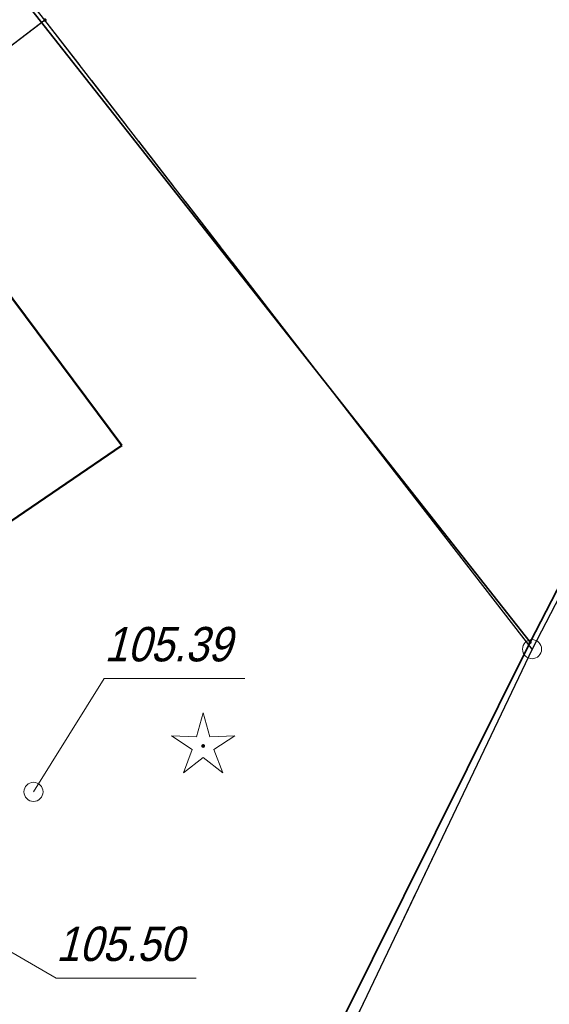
# Model space of a CAD drawing. Extents: x 6530721 to 6531385, y 5978377 to 5979143.
# Tile 52 of 146: x 6531034 to 6531047, y 5978721 to 5978747. Entities that reach past the tile are written whole.
import ezdxf

# ---------------------------------------------------------------- set-up
doc = ezdxf.new("R2010")
doc.units = 0
doc.set_wipeout_variables(frame=1)
doc.linetypes.add('AB_rokocin 2014-08-13 AC2004$0$l217_500', pattern=[2, 1.5, -0.5])
doc.linetypes.add('AB_rokocin 2014-08-13 AC2004$0$l219_500', pattern=[0])
for name, color, linetype, lineweight in [('AB-wymiarowa', 7, 'Continuous', 30), ('AB_rokocin 2014-08-13 AC2004$0$!arkusz4', 7, 'Continuous', 18), ('AB_rokocin 2014-08-13 AC2004$0$202-Punkt graniczny stabilizowany trwale', 7, 'Continuous', 18), ('AB_rokocin 2014-08-13 AC2004$0$203-Punkt załamania granicy działki nie stabilizowany', 7, 'Continuous', 18), ('AB_rokocin 2014-08-13 AC2004$0$217-Granica konturu klasyfikcyjnego', 7, 'Continuous', 18), ('AB_rokocin 2014-08-13 AC2004$0$219-Linia granicy', 7, 'Continuous', 18), ('AB_rokocin 2014-08-13 AC2004$0$312-Budynek', 7, 'Continuous', 18), ('AB_rokocin 2014-08-13 AC2004$0$drzewo iglaste (punkt)', 7, 'Continuous', 18), ('AB_rokocin 2014-08-13 AC2004$0$ogrodzenie trwałe (linia)', 7, 'Continuous', 18), ('AB_rokocin 2014-08-13 AC2004$0$punkt wysokościowy naturalny', 7, 'Continuous', 18), ('AB_rokocin 2014-08-13 AC2004$0$właz (punkt)-SK', 7, 'Continuous', 18), ('AB_rokocin 2014-08-13 AC2004$0$właz (punkt)-SK-Atr2', 7, 'Continuous', 18)]:
    doc.layers.add(name, color=color, linetype=linetype, lineweight=lineweight)
doc.styles.add('AB_rokocin 2014-08-13 AC2004$0$Standard', font='txt')
doc.linetypes.add('AB_rokocin 2014-08-13 AC2004$0$902-500', pattern='A,3.75,0,[1,ksztalty.shx,S=0.5,R=0,X=0,Y=0],3.75', length=7.5)

# ---------------------------------------------------------------- blocks, each defined once
blk = doc.blocks.new('AB_rokocin 2014-08-13 AC2004$0$US22')
at = {"color": 0, "linetype": 'Continuous', "lineweight": 13}
blk.add_circle((0, 0), 0.25, dxfattribs=at)
blk = doc.blocks.new('AB_rokocin 2014-08-13 AC2004$0$OP011')
at = {"linetype": 'Continuous', "lineweight": 13}
h = blk.add_hatch(color=0, dxfattribs=at)
edge = h.paths.add_edge_path()
edge.add_arc((0, 0), 0.05, 0, 360)
at = {"color": 0, "linetype": 'Continuous', "lineweight": 13}
for p, q in [((-0.283, 0.093), (-0.512, 0.706)), ((-0.512, 0.706), (0, 0.299)), ((0, 0.299), (0.512, 0.706)), ((0.512, 0.706), (0.283, 0.093)), ((-0.828, -0.268), (-0.283, 0.093)), ((0.283, 0.093), (0.828, -0.268)), ((-0.175, -0.24), (-0.828, -0.268)), ((0, -0.87), (-0.175, -0.24)), ((0.175, -0.24), (0, -0.87)), ((0.828, -0.268), (0.175, -0.24))]:
    blk.add_line(p, q, dxfattribs=at)
blk = doc.blocks.new('AB_rokocin 2014-08-13 AC2004$0$PW01')
at = {"linetype": 'Continuous', "lineweight": 13}
h = blk.add_hatch(color=0, dxfattribs=at)
edge = h.paths.add_edge_path()
edge.add_arc((0, 0), 0.045, 0, 360)
blk = doc.blocks.new('AB_rokocin 2014-08-13 AC2004$0$203')
at = {"linetype": 'Continuous', "lineweight": 0}
h = blk.add_hatch(color=0, dxfattribs=at)
edge = h.paths.add_edge_path()
edge.add_arc((0, 0), 0.045, 0, 360)
blk = doc.blocks.new('AB_rokocin 2014-08-13 AC2004$0$202')
at = {"color": 0, "linetype": 'Continuous', "lineweight": 0}
blk.add_circle((0, 0), 0.25, dxfattribs=at)
blk = doc.blocks.new('AB_rokocin 2014-08-13 AC2004')
at = {"layer": 'AB_rokocin 2014-08-13 AC2004$0$217-Granica konturu klasyfikcyjnego', "color": 3, "linetype": 'AB_rokocin 2014-08-13 AC2004$0$l217_500', "lineweight": 18, "flags": 128}
for points in [[(6531015.02, 5978771.1), (6531034.19, 5978746.85)], [(6531015.02, 5978771.1), (6531034.19, 5978746.85)], [(6531028.14, 5978742.23), (6531034.19, 5978746.85)], [(6531028.14, 5978742.23), (6531034.19, 5978746.85)], [(6531034.19, 5978746.85), (6531046.91, 5978730.41)], [(6531034.19, 5978746.85), (6531046.91, 5978730.41)], [(6531046.91, 5978730.41), (6531049.55, 5978735.5)], [(6531046.91, 5978730.41), (6531049.55, 5978735.5)], [(6531039.8, 5978715.49), (6531046.91, 5978730.41)], [(6531039.8, 5978715.49), (6531046.91, 5978730.41)]]:
    blk.add_lwpolyline(points, dxfattribs=at)
at = {"layer": 'AB_rokocin 2014-08-13 AC2004$0$219-Linia granicy', "color": 92, "linetype": 'AB_rokocin 2014-08-13 AC2004$0$l219_500', "lineweight": 30, "flags": 128}
for points in [[(6531034.19, 5978746.85), (6531015.02, 5978771.1)], [(6531034.19, 5978746.85), (6531015.02, 5978771.1)], [(6531034.19, 5978746.85), (6531028.14, 5978742.23)], [(6531034.19, 5978746.85), (6531028.14, 5978742.23)], [(6531046.91, 5978730.41), (6531034.19, 5978746.85)], [(6531046.91, 5978730.41), (6531034.19, 5978746.85)], [(6531049.55, 5978735.5), (6531046.91, 5978730.41)], [(6531049.55, 5978735.5), (6531046.91, 5978730.41)], [(6531046.91, 5978730.41), (6531039.8, 5978715.49)], [(6531046.91, 5978730.41), (6531039.8, 5978715.49)]]:
    blk.add_lwpolyline(points, dxfattribs=at)
at = {"layer": 'AB_rokocin 2014-08-13 AC2004$0$312-Budynek', "color": 250, "linetype": 'Continuous', "lineweight": 50, "flags": 128}
for points in [[(6531030.19, 5978743.79), (6531036.2, 5978735.73)], [(6531036.2, 5978735.73), (6531027.47, 5978729.77)]]:
    blk.add_lwpolyline(points, dxfattribs=at)
at = {"layer": 'AB_rokocin 2014-08-13 AC2004$0$ogrodzenie trwałe (linia)', "color": 252, "linetype": 'AB_rokocin 2014-08-13 AC2004$0$902-500', "lineweight": 35, "flags": 128}
for points in [[(6531040.81, 5978802.39), (6531039, 5978800.16), (6531036.52, 5978797.32), (6531032.64, 5978793), (6531031.99, 5978792.22), (6531028.23, 5978787.99), (6531023.91, 5978782.34), (6531022.84, 5978781.16), (6531019.25, 5978776.56), (6531018.45, 5978775.2), (6531015.04, 5978770.97), (6531046.86, 5978730.59), (6531039.44, 5978715.67), (6531033.78, 5978704.64), (6531018.6, 5978726.77), (6531018.12, 5978727.63), (6531015.98, 5978730.61), (6531012.74, 5978734.92), (6531010.83, 5978737.95), (6531010.09, 5978738.95), (6531000.92, 5978751.92), (6531009.07, 5978762.86), (6531009.68, 5978763.74), (6531015.04, 5978770.97)], [(6531046.86, 5978730.59), (6531049.22, 5978735.17), (6531058.04, 5978750.16), (6531060.18, 5978754.85), (6531028.84, 5978787.69), (6531028.39, 5978788.16)]]:
    blk.add_lwpolyline(points, dxfattribs=at)
at = {"layer": 'AB_rokocin 2014-08-13 AC2004$0$właz (punkt)-SK-Atr2', "color": 34, "linetype": 'ByBlock', "flags": 128}
for points in [[(6531033.89, 5978726.68), (6531035.74, 5978729.64), (6531039.41, 5978729.64)], [(6531028.99, 5978725), (6531034.48, 5978721.81), (6531038.137, 5978721.81)]]:
    blk.add_lwpolyline(points, dxfattribs=at)
at = {"layer": 'AB_rokocin 2014-08-13 AC2004$0$202-Punkt graniczny stabilizowany trwale', "color": 7, "linetype": 'Continuous', "lineweight": 18, "rotation": 171.887}
blk.add_blockref('AB_rokocin 2014-08-13 AC2004$0$202', (6531046.91, 5978730.41), dxfattribs=at)
at = {"layer": 'AB_rokocin 2014-08-13 AC2004$0$203-Punkt załamania granicy działki nie stabilizowany', "color": 7, "linetype": 'Continuous', "lineweight": 18, "rotation": 171.887}
blk.add_blockref('AB_rokocin 2014-08-13 AC2004$0$203', (6531034.19, 5978746.85), dxfattribs=at)
at = {"layer": 'AB_rokocin 2014-08-13 AC2004$0$drzewo iglaste (punkt)', "color": 94, "linetype": 'Continuous', "lineweight": 13, "rotation": 180}
blk.add_blockref('AB_rokocin 2014-08-13 AC2004$0$OP011', (6531038.32, 5978727.88), dxfattribs=at)
at = {"layer": 'AB_rokocin 2014-08-13 AC2004$0$punkt wysokościowy naturalny', "color": 7, "linetype": 'Continuous', "lineweight": 13}
blk.add_blockref('AB_rokocin 2014-08-13 AC2004$0$PW01', (6531046.86, 5978730.59), dxfattribs=at)
at = {"layer": 'AB_rokocin 2014-08-13 AC2004$0$właz (punkt)-SK', "color": 7, "linetype": 'Continuous', "lineweight": 18}
blk.add_blockref('AB_rokocin 2014-08-13 AC2004$0$US22', (6531033.89, 5978726.68), dxfattribs=at)
at = {"layer": 'AB_rokocin 2014-08-13 AC2004$0$właz (punkt)-SK-Atr2', "color": 34, "linetype": 'ByBlock', "lineweight": 20, "style": 'AB_rokocin 2014-08-13 AC2004$0$Standard', "oblique": 15, "width": 0.9}
for s, p in [('105.39', (6531035.74, 5978730.09)), ('105.50', (6531034.48, 5978722.26))]:
    blk.add_text(s, height=0.9, dxfattribs=at).set_placement(p)
at = {"linetype": 'ByBlock'}
blk.add_wipeout([(6530875.993, 5978760.343), (6530918.965, 5978786.026), (6531046.134, 5978573.254), (6531003.162, 5978547.571)], dxfattribs=at).dxf.layer = 'AB_rokocin 2014-08-13 AC2004$0$!arkusz4'

msp = doc.modelspace()

# ---------------------------------------------------------------- block references
at = {"layer": 'AB-wymiarowa'}
msp.add_blockref('AB_rokocin 2014-08-13 AC2004', (0, 0), dxfattribs=at)

doc.saveas('drawing.dxf')
